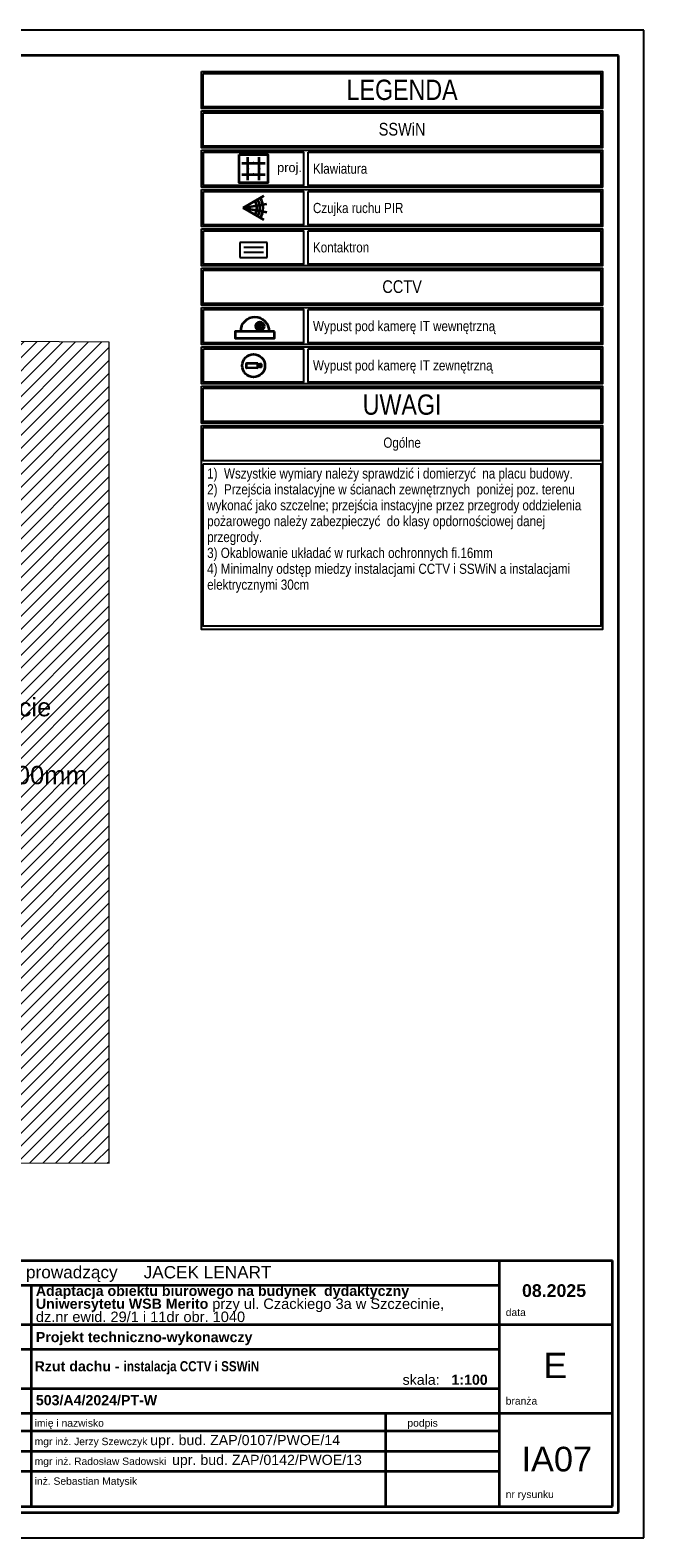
# Model space of a CAD drawing. Header units: millimetres. Extents: x -148444 to 51443, y -4810 to 453290.
# Tile 201 of 256: x 39345 to 51443, y -4810 to 24890. Entities that reach past the tile are written whole.
import ezdxf

# ---------------------------------------------------------------- set-up
doc = ezdxf.new("R2010")
doc.units = ezdxf.units.MM
for name, color, linetype, lineweight in [('!!! CCTV', 1, 'Continuous', 35), ('!!!SSWiN', 3, 'Continuous', 35), ('ADT SSWiN', 3, 'Continuous', 35), ('arch tabela_Nr_Pióra__100', 7, 'Continuous', 20), ('CP_FRREF', 251, 'Continuous', 35)]:
    doc.layers.add(name, color=color, linetype=linetype, lineweight=lineweight)
for name, color, linetype in [('#Przebicia', 8, 'Continuous'), ('ADT KD', 3, 'Continuous'), ('arch - tabela2', 7, 'Continuous'), ('CP_LINENORM', 253, 'Continuous'), ('stokrotka opisy', 8, 'Continuous')]:
    doc.layers.add(name, color=color, linetype=linetype)
doc.styles.add('GENERATED_STYLE_1', font='ARIALN.TTF')
doc.styles.get("Standard").update_dxf_attribs({"font": 'arial.ttf'})
doc.styles.add('STYL_AUTOMATYCZNY_1', font='arial.ttf')
doc.styles.add('STYL_AUTOMATYCZNY_2', font='arial.ttf')

# ---------------------------------------------------------------- blocks, each defined once
blk = doc.blocks.new('Czujka_PIR+AM')
for q in [(82.3, 47.5), (93.6, 16.5), (82.3, -47.5), (93.6, -16.5)]:
    blk.add_line((0, 0), q)
for radius in [54.6, 66.3, 79]:
    blk.add_arc((0, 0), radius, 330, 30)
blk.add_attdef('ADRES', (135.7, -10.4), '', height=22.5)
blk = doc.blocks.new('Klawiatura')
at = {"layer": 'ADT SSWiN'}
for p, q in [((6.6, 49), (63.4, 49)), ((21, 6.6), (21, 63.4)), ((49, 6.6), (49, 63.4)), ((6.6, 21), (63.4, 21))]:
    blk.add_line(p, q, dxfattribs=at)
blk.add_lwpolyline([(0, 70), (70, 70), (70, 0), (0, 0)], close=True, dxfattribs=at)
for p in [(35, 49), (21, 35), (35, 21), (49, 35)]:
    blk.add_point(p, dxfattribs=at)
blk.add_attdef('ADRES', (139.7, 26.8), '', height=22.5, dxfattribs=at)
blk = doc.blocks.new('Czujka_magnet_SSWiN')
at = {"layer": 'ADT KD'}
for p, q in [((72.4, 20), (0, 20)), ((0, 20), (0, -20)), ((10.4, 6.7), (62, 6.7)), ((72.4, -20), (72.4, 20)), ((0, -20), (72.4, -20)), ((10.4, -6.7), (62, -6.7))]:
    blk.add_line(p, q, dxfattribs=at)
at = {"layer": 'ADT SSWiN'}
blk.add_attdef('ADRES', (139.7, -11.3), '', height=22.5, dxfattribs=at)
blk = doc.blocks.new('Kamera Kopułowa')
h = blk.add_hatch(color=1)
edge = h.paths.add_edge_path()
edge.add_arc((2.89, -2.38), 0.301, 0, 360)
at = {"color": 1}
blk.add_lwpolyline([(0, -1.31), (7.74, -1.31), (7.74, 0), (0, 0)], close=True, dxfattribs=at)
for radius in [0.827, 0.631, 0.301]:
    blk.add_circle((2.89, -2.38), radius, dxfattribs=at)
blk.add_arc((3.87, -1.31), 2.84, 180, 0, dxfattribs=at)
blk = doc.blocks.new('Kamera_kopułkowa')
for p, q in [((-21, 3.1), (-21, -3.1)), ((-16.4, 3.5), (-20.6, 3.5)), ((-16, -3.1), (-16, 3)), ((-15.6, 3.2), (-12.1, 2.9)), ((-12.2, 2.6), (-12.2, -2.6)), ((-10.1, 3), (-11.8, 3)), ((-10.1, -5.9), (-10.1, 5.9)), ((-9.7, 6.2), (18.4, 6.2)), ((18.8, 5.9), (18.8, -5.9)), ((-20.6, -3.5), (-16.4, -3.5)), ((-15.6, -3.2), (-12.1, -2.9)), ((-11.8, -3), (-10.1, -3)), ((18.4, -6.3), (-9.7, -6.3))]:
    blk.add_line(p, q)
blk.add_circle((0, 0), 30)
for centre, radius, start, end in [((-20.6, 3.1), 0.385, 90, 180), ((-16.4, 3), 0.441, 0, 90), ((-15.6, 2.8), 0.404, 90, 180), ((-11.8, 2.6), 0.385, 90, 180), ((-9.7, 5.9), 0.385, 90, 180), ((18.4, 5.9), 0.385, 0, 90), ((-20.6, -3.1), 0.385, 180, 270), ((-16.4, -3.1), 0.385, 270, 0), ((-15.6, -2.8), 0.352, 180, 270), ((-11.8, -2.6), 0.385, 180, 270), ((-9.7, -5.9), 0.385, 180, 270), ((18.4, -5.9), 0.385, 270, 0)]:
    blk.add_arc(centre, radius, start, end)
blk.add_attdef('NUMER', (64.9, -13.8), '', height=30)

msp = doc.modelspace()

# ---------------------------------------------------------------- hatches: boundary and pattern name
at = {"linetype": 'Continuous', "lineweight": 15}
h = msp.add_hatch(dxfattribs=at)
h.set_pattern_fill('Bloczki_ceramiczne_0007', color=8, style=0, pattern_type=2)
h.set_pattern_definition([(45, (-220940.59, 291884.62), (-127.27922, 127.27922), [])])
h.paths.add_polyline_path([(37947, 18762), (38137, 2774), (38278, 2577), (40900, 2570), (40900, 18746)])

# ---------------------------------------------------------------- linework, layer by layer
at = {"color": 7, "linetype": 'Continuous', "lineweight": 35}
for p, q in [((32822, 651), (50822, 651)), ((33598, 651), (50554, 651)), ((48594, -4194), (48594, 651)), ((50822, -4194), (50822, 651)), ((37668, 167), (48594, 167)), ((39371, -4194), (39371, 167)), ((37668, -609), (50822, -609)), ((37668, -1093), (48594, -1093)), ((37668, -1868), (48594, -1868)), ((37668, -2353), (50822, -2353)), ((46356, -4194), (46356, -2353)), ((46356, -4194), (46356, -2353)), ((37668, -2703), (48594, -2703)), ((39371, -2703), (46388, -2703)), ((39371, -2703), (46356, -2703)), ((37668, -3100), (44652, -3100)), ((39371, -3100), (48594, -3100)), ((37668, -3498), (48594, -3498)), ((32822, -4194), (50822, -4194)), ((39371, -4194), (46388, -4194)), ((41263, -4194), (46891, -4194))]:
    msp.add_line(p, q, dxfattribs=at)
at = {"color": 7}
for points in [[(42723, 24075), (50630, 24075), (50630, 23349), (42723, 23349)], [(42758, 24038), (50596, 24038), (50596, 23382), (42758, 23382)], [(42723, 23300), (50630, 23300), (50630, 22574), (42723, 22574)], [(42758, 23263), (50596, 23263), (50596, 22607), (42758, 22607)], [(42723, 22525), (50630, 22525), (50630, 21799), (42723, 21799)], [(42764, 22488), (44733, 22488), (44733, 21832), (42764, 21832)], [(44826, 22488), (50596, 22488), (50596, 21832), (44826, 21832)], [(42723, 21750), (50630, 21750), (50630, 21024), (42723, 21024)], [(42764, 21713), (44733, 21713), (44733, 21057), (42764, 21057)], [(44826, 21713), (50596, 21713), (50596, 21057), (44826, 21057)], [(42723, 20975), (50630, 20975), (50630, 20248), (42723, 20248)], [(42764, 20938), (44733, 20938), (44733, 20282), (42764, 20282)], [(44826, 20938), (50596, 20938), (50596, 20282), (44826, 20282)], [(42723, 20200), (50630, 20200), (50630, 19473), (42723, 19473)], [(42758, 20163), (50596, 20163), (50596, 19507), (42758, 19507)], [(42723, 19424), (50630, 19424), (50630, 18698), (42723, 18698)], [(42764, 19388), (44733, 19388), (44733, 18731), (42764, 18731)], [(44826, 19388), (50596, 19388), (50596, 18731), (44826, 18731)], [(42723, 18649), (50630, 18649), (50630, 17923), (42723, 17923)], [(42764, 18612), (44733, 18612), (44733, 17956), (42764, 17956)], [(44826, 18612), (50596, 18612), (50596, 17956), (44826, 17956)], [(42723, 17874), (50630, 17874), (50630, 17148), (42723, 17148)], [(42758, 17837), (50596, 17837), (50596, 17181), (42758, 17181)], [(42723, 17099), (50630, 17099), (50630, 13086), (42723, 13086)], [(42758, 17062), (50596, 17062), (50596, 16406), (42758, 16406)], [(42758, 16344), (50596, 16344), (50596, 13148), (42758, 13148)]]:
    msp.add_lwpolyline(points, close=True, dxfattribs=at)
at = {"color": 8, "linetype": 'Continuous', "lineweight": 13, "ltscale": 100, "flags": 128}
msp.add_lwpolyline([(37947, 18762), (38137, 2774), (38278, 2577), (40900, 2570), (40900, 18746)], close=True, dxfattribs=at)
at = {"layer": 'CP_FRREF'}
for p, q in [((50943, 24390), (-2057, 24390)), ((50943, -4310), (50943, 24390)), ((-2057, -4310), (50943, -4310))]:
    msp.add_line(p, q, dxfattribs=at)
at = {"layer": 'CP_LINENORM', "linetype": 'Continuous'}
for p, q in [((51443, 24890), (-3557, 24890)), ((51443, -4810), (51443, 24890)), ((-3557, -4810), (51443, -4810))]:
    msp.add_line(p, q, dxfattribs=at)

# ---------------------------------------------------------------- block references
at = {"layer": '!!! CCTV', "color": 6, "xscale": 100, "yscale": 100, "zscale": 100, "rotation": 180}
msp.add_blockref('Kamera Kopułowa', (44163, 18821), dxfattribs=at)
at = {"layer": '!!! CCTV', "xscale": 7.500000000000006, "yscale": 7.5, "zscale": 7.5, "rotation": 180.2206666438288}
msp.add_blockref('Kamera_kopułkowa', (43749, 18281), dxfattribs=at)
at = {"layer": '!!!SSWiN'}
ref = msp.add_blockref('Klawiatura', (43468, 21880), dxfattribs=dict(at, xscale=8, yscale=8, zscale=8))
ref.add_attrib('ADRES', 'proj.', (44214, 22094), dxfattribs={"layer": 'ADT SSWiN', "color": 6, "height": 180})
at = {"layer": '!!!SSWiN', "xscale": 4.999999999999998, "yscale": 4.999999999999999, "zscale": 5}
msp.add_blockref('Czujka_PIR+AM', (43543, 21388), dxfattribs=at)
at = {"layer": '!!!SSWiN', "xscale": 7.5, "yscale": 7.5, "zscale": 7.5, "rotation": 180}
msp.add_blockref('Czujka_magnet_SSWiN', (44020, 20560), dxfattribs=at)

# ---------------------------------------------------------------- texts
at = {"layer": '#Przebicia', "color": 8, "linetype": 'Continuous', "lineweight": 35, "insert": (37694, 11733), "char_height": 360, "width": 1699.91, "attachment_point": 1, "line_spacing_factor": 0.742899, "style": 'STYL_AUTOMATYCZNY_1'}
msp.add_mtext('\\A1;{\\pql;\\fArial|b0|i0|c238|p0;\\W1.000000;Przebicie \\P\\pql;\\fArial|b0|i0|c238|p0;\\W1.000000;w dachu \\fArial|b0|i0|c238|p0;\\W1.000000;400x800mm\\P\\pql;\\fArial|b0|i0|c238|p0;\\W1.000000; }', dxfattribs=at)
at = {"color": 7, "linetype": 'Continuous', "lineweight": 35}
for s, insert, char_height, attachment_point, style in [('\\A1;{\\pql;\\fArial|b0|i0|c238|p0;\\W1.000000;architekt prowadzący}', (37891, 388), 242.24, 4, 'STYL_AUTOMATYCZNY_1'), ('\\A1;{\\pql;\\fArial|b0|i0|c238|p0;\\W1.000000;JACEK LENART}', (41583, 421), 242.24, 4, 'STYL_AUTOMATYCZNY_1'), ('\\A1;{\\pql;\\fArial|b0|i0|c238|p0;\\W1.000000;data}', (48720, -369), 145.34, 4, 'STYL_AUTOMATYCZNY_1'), ('\\pxql;\\fArial|b1|i0|c238|p0;{\\A1;Rzut dachu - }\\fArial Narrow|b1|i0|c238|p34;instalacja CCTV i SSWiN', (39434, -1460), 200, 4, 'STYL_AUTOMATYCZNY_2'), ('\\pxql;\\fArial|b0|i0|c238|p0;\\A1;skala:   \\fArial|b1|i0|c238|p0;1:100', (46687, -1697), 200, 4, 'STYL_AUTOMATYCZNY_1'), ('\\A1;{\\pql;\\fArial|b0|i0|c238|p0;\\W1.000000;branża}', (48720, -2113), 145.34, 4, 'STYL_AUTOMATYCZNY_1'), ('\\pxql;mgr inż. Jerzy Szewczyk \\H1.3761001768x;upr. bud. ZAP/0107/PWOE/14', (39434, -2914), 145.34, 4, 'STYL_AUTOMATYCZNY_1'), ('\\A1;{\\pql;\\fArial|b0|i0|c238|p0;\\W1.000000;imię i nazwisko}', (39434, -2570), 145.34, 4, 'STYL_AUTOMATYCZNY_1'), ('\\A1;{\\pql;\\fArial|b0|i0|c238|p0;\\W1.000000;podpis}', (46782, -2569), 145.34, 4, 'STYL_AUTOMATYCZNY_1'), ('\\pxql;mgr inż. Radosław Sadowski  \\H1.3761001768x;upr. bud. ZAP/0142/PWOE/13', (39434, -3304), 145.34, 4, 'STYL_AUTOMATYCZNY_1'), ('\\pxqc;\\fArial|b0|i0|c238|p0;\\A1;IA07', (49726, -3262), 484.48, 5, 'STYL_AUTOMATYCZNY_1'), ('\\pxql;\\fArial|b0|i0|c238|p0;\\A1;inż. Sebastian Matysik', (39434, -3714), 145.34, 4, 'STYL_AUTOMATYCZNY_1'), ('\\A1;{\\pql;\\fArial|b0|i0|c238|p0;\\W1.000000;nr rysunku}', (48720, -3974), 145.34, 4, 'STYL_AUTOMATYCZNY_1')]:
    msp.add_mtext(s, dxfattribs=dict(at, insert=insert, char_height=char_height, attachment_point=attachment_point, style=style))
at = {"color": 7, "linetype": 'Continuous', "lineweight": 13, "insert": (39458, -203), "char_height": 200, "width": 8787.67, "attachment_point": 4, "line_spacing_factor": 0.751632, "style": 'STYL_AUTOMATYCZNY_2'}
msp.add_mtext('\\A1;{\\pql;\\fArial|b1|i0|c238|p0;\\W1.000000;Adaptacja obiektu biurowego na budynek  dydaktyczny Uniwersytetu WSB Merito\\fArial|b0|i0|c238|p0;\\W1.000000; \\fArial|b0|i0|c238|p0;\\H1.029412x;\\W1.000000;przy ul. Czackiego 3a w Szczecinie,\\P\\pql;\\fArial|b0|i0|c238|p0;\\W1.000000;dz.nr ewid. 29/1 i 11dr obr. 1040}', dxfattribs=at)
at = {"color": 7, "linetype": 'Continuous', "lineweight": 13, "style": 'STYL_AUTOMATYCZNY_2'}
for s, insert, char_height, attachment_point in [('\\A1;{\\pqc;\\fArial|b1|i0|c238|p0;\\W1.000000;0\\fArial|b1|i0|c238|p0;\\W1.000000;8\\fArial|b1|i0|c238|p0;\\W1.000000;.2025}', (49672, 59), 250, 5), ('\\A1;{\\pql;\\fArial|b1|i0|c238|p0;\\W1.000000;Projekt techniczn\\fArial|b1|i0|c238|p0;\\W1.000000;o-wykonawczy}', (39458, -885), 200, 4), ('\\A1;{\\pql;\\fArial|b1|i0|c238|p0;\\W1.000000;503/A4/2024/PT\\fArial|b1|i0|c238|p0;\\W1.000000;-W}', (39458, -2100), 200, 4)]:
    msp.add_mtext(s, dxfattribs=dict(at, insert=insert, char_height=char_height, attachment_point=attachment_point))
at = {"layer": 'arch - tabela2', "color": 7, "linetype": 'Continuous', "insert": (42835, 16258), "char_height": 200, "width": 7749.28, "attachment_point": 1, "line_spacing_factor": 0.938717, "style": 'GENERATED_STYLE_1'}
msp.add_mtext('{\\fArial Narrow|b0|i0|c238;1)  Wszystkie wymiary należy sprawdzić i domierzyć  na placu budowy.\\P2)  Przejścia instalacyjne w ścianach zewnętrznych  poniżej poz. terenu wykonać jako szczelne; przejścia instacyjne przez przegrody oddzielenia pożarowego należy zabezpieczyć  do klasy opdornościowej danej przegrody.\\P3) Okablowanie układać w rurkach ochronnych fi.16mm\\P4) Minimalny odstęp miedzy instalacjami CCTV i SSWiN a instalacjami elektrycznymi 30cm\\P\\P\\P}\\P', dxfattribs=at)
at = {"layer": 'arch tabela_Nr_Pióra__100', "linetype": 'Continuous', "insert": (49696, -1413), "char_height": 500, "attachment_point": 5}
msp.add_mtext('E', dxfattribs=at)
at = {"layer": 'stokrotka opisy', "color": 7, "style": 'GENERATED_STYLE_1'}
for s, insert, char_height, width, attachment_point in [('\\pxsm1.5;LEGENDA', (46677, 23712), 400, 1827.81, 5), ('\\pxsm1.5;SSWiN', (46677, 22937), 250, 1827.81, 5), ('\\pxsm1.5;Klawiatura', (44920, 22262), 200, 5812.51, 1), ('\\pxsm1.5;Czujka ruchu PIR', (44920, 21487), 200, 5812.51, 1), ('\\pxsm1.5;Kontaktron', (44920, 20712), 200, 5812.51, 1), ('\\pxsm1.5;CCTV', (46677, 19836), 250, 1827.81, 5), ('\\pxsm1.5;Wypust pod kamerę IT wewnętrzną', (44920, 19161), 200, 5812.51, 1), ('\\pxsm1.5;Wypust pod kamerę IT zewnętrzną', (44920, 18386), 200, 5812.51, 1), ('\\pxsm1.5;UWAGI', (46677, 17511), 400, 1827.81, 5), ('\\pxsm1.5;Ogólne', (46677, 16734), 200, 7152.8, 5)]:
    msp.add_mtext(s, dxfattribs=dict(at, insert=insert, char_height=char_height, width=width, attachment_point=attachment_point))

doc.saveas('drawing.dxf')
